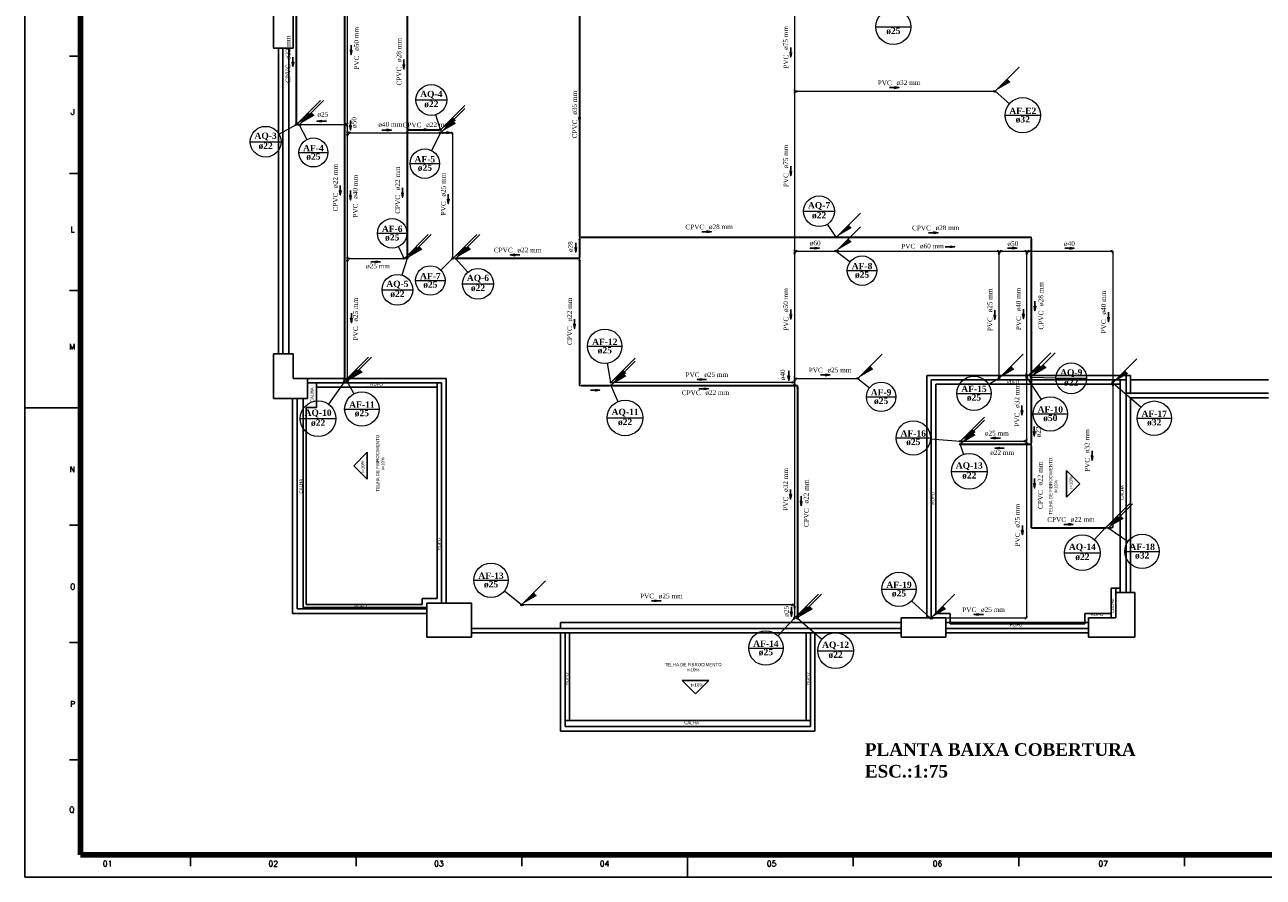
# Model space of a CAD drawing. Header units: millimetres. Extents: x 335 to 91596, y -1 to 84.
# Tile 1 of 5: x 335 to 391, y -1 to 38. Entities that reach past the tile are written whole.
import ezdxf

# ---------------------------------------------------------------- set-up
doc = ezdxf.new("R2010")
doc.units = ezdxf.units.MM
doc.header["$MEASUREMENT"] = 0
for name, color, linetype, lineweight in [('AF-Colunas', 7, 'Continuous', 20), ('AF-Conexões', 7, 'Continuous', 20), ('AF-Indicação coluna', 5, 'Continuous', 20), ('AF-Sentido tubo', 7, 'Continuous', 20), ('AF-Textos coluna', 7, 'Continuous', 20), ('AF-Textos tubo', 7, 'Continuous', 20), ('AF-Tubos', 5, 'Continuous', 20), ('AQ-Colunas', 7, 'Continuous', 20), ('AQ-Conexões', 7, 'Continuous', 20), ('AQ-Indicação coluna', 5, 'Continuous', 20), ('AQ-Sentido tubo', 7, 'Continuous', 20), ('AQ-Textos coluna', 7, 'Continuous', 20), ('AQ-Textos tubo', 7, 'Continuous', 20), ('AQ-Tubos', 1, 'Continuous', 30)]:
    doc.layers.add(name, color=color, linetype=linetype, lineweight=lineweight)
doc.layers.add('Margem', color=4, linetype='Continuous')
doc.styles.add('CenturyGothic', font='GOTHIC.TTF')
doc.styles.add('ROMANS', font='ROMANS')
doc.styles.add('TimesNewRoman', font='times.ttf')
doc.styles.add('TimesNewRomanN', font='timesbd.ttf')
doc.dimstyles.get("Standard").update_dxf_attribs({"dimtxt": 0.18, "dimasz": 0.18, "dimexe": 0.18, "dimexo": 0.0625, "dimgap": 0.09, "dimtad": 0, "dimtih": 1, "dimtoh": 1, "dimdec": 4, "dimzin": 0, "dimdsep": 46, "dimtxsty": 'Standard', "dimcen": 0.09, "dimadec": 0, "dimazin": 0, "dimtfac": 1, "dimtdec": 4, "dimtofl": 0, "dimtmove": 0, "dimatfit": 3, "dimfxl": 0, "dimtolj": 1, "dimtzin": 0, "dimarcsym": 0})

msp = doc.modelspace()

# ---------------------------------------------------------------- hatches: boundary and pattern name
at = {"layer": 'AF-Colunas', "linetype": 'Continuous'}
for points in [[(379.381, 35.254), (379.522, 35.113), (378.85, 34.724), (379.381, 35.254)], [(348.186, 33.758), (348.328, 33.616), (347.656, 33.227), (348.186, 33.758)], [(354.523, 33.399), (354.665, 33.258), (353.993, 32.869), (354.523, 33.399)], [(352.892, 27.76), (353.033, 27.619), (352.362, 27.23), (352.892, 27.76)], [(355.063, 27.76), (355.204, 27.619), (354.533, 27.23), (355.063, 27.76)], [(372.259, 28.096), (372.4, 27.954), (371.728, 27.565), (372.259, 28.096)], [(350.345, 22.256), (350.487, 22.114), (349.815, 21.725), (350.345, 22.256)], [(362.159, 22.208), (362.3, 22.066), (361.629, 21.677), (362.159, 22.208)], [(373.226, 22.388), (373.368, 22.246), (372.696, 21.857), (373.226, 22.388)], [(379.554, 22.388), (379.695, 22.246), (379.023, 21.857), (379.554, 22.388)], [(380.793, 22.453), (380.935, 22.312), (380.263, 21.923), (380.793, 22.453)], [(384.651, 22.188), (384.792, 22.047), (384.121, 21.658), (384.651, 22.188)], [(377.814, 19.569), (377.956, 19.428), (377.284, 19.039), (377.814, 19.569)], [(384.451, 15.691), (384.592, 15.55), (383.921, 15.161), (384.451, 15.691)], [(358.147, 12.239), (358.288, 12.098), (357.617, 11.709), (358.147, 12.239)], [(370.385, 11.641), (370.526, 11.5), (369.855, 11.111), (370.385, 11.641)], [(376.49, 11.641), (376.631, 11.5), (375.96, 11.111), (376.49, 11.641)]]:
    msp.add_hatch(color=256, dxfattribs=at).paths.add_polyline_path(points)
at = {"layer": 'AQ-Colunas', "linetype": 'Continuous'}
for points in [[(348.053, 33.758), (348.194, 33.616), (347.523, 33.227), (348.053, 33.758)], [(354.523, 33.533), (354.665, 33.391), (353.993, 33.002), (354.523, 33.533)], [(372.259, 28.714), (372.4, 28.573), (371.728, 28.184), (372.259, 28.714)], [(353.025, 27.76), (353.167, 27.619), (352.495, 27.23), (353.025, 27.76)], [(355.196, 27.76), (355.338, 27.619), (354.666, 27.23), (355.196, 27.76)], [(350.212, 22.256), (350.353, 22.114), (349.682, 21.725), (350.212, 22.256)], [(380.993, 22.453), (381.135, 22.312), (380.463, 21.923), (380.993, 22.453)], [(362.159, 22.074), (362.3, 21.933), (361.629, 21.544), (362.159, 22.074)], [(377.814, 19.436), (377.956, 19.294), (377.284, 18.905), (377.814, 19.436)], [(384.318, 15.691), (384.459, 15.55), (383.787, 15.161), (384.318, 15.691)], [(370.518, 11.641), (370.66, 11.5), (369.988, 11.111), (370.518, 11.641)]]:
    msp.add_hatch(color=256, dxfattribs=at).paths.add_polyline_path(points)

# ---------------------------------------------------------------- linework, layer by layer
at = {"color": 7}
for p, q in [((346.483, 36.638), (346.483, 38.638)), ((347.37, 38.638), (347.37, 36.638)), ((347.37, 36.638), (346.483, 36.638)), ((346.703, 36.638), (346.703, 22.938)), ((346.903, 22.938), (346.903, 36.638)), ((347.17, 22.938), (347.17, 36.638)), ((346.483, 22.938), (347.37, 22.938)), ((346.483, 20.938), (346.483, 22.938)), ((347.37, 22.938), (347.37, 21.838)), ((347.37, 21.838), (348.007, 21.838)), ((348.007, 21.838), (354.216, 21.838)), ((348.007, 21.838), (348.007, 20.938)), ((354.216, 21.838), (354.216, 11.771)), ((375.763, 11.105), (375.763, 21.971)), ((375.763, 21.971), (384.896, 21.971)), ((375.963, 21.771), (375.963, 11.105)), ((375.963, 21.771), (384.43, 21.771)), ((384.696, 21.771), (384.43, 21.771)), ((384.43, 21.571), (384.43, 21.771)), ((384.43, 12.238), (384.43, 21.771)), ((384.696, 21.971), (384.696, 12.238)), ((384.896, 21.171), (384.896, 21.971)), ((391.083, 21.771), (384.896, 21.771)), ((348.407, 21.638), (348.007, 21.638)), ((348.007, 21.638), (354.016, 21.638)), ((348.407, 21.638), (348.407, 21.438)), ((348.407, 21.438), (348.407, 20.538)), ((353.816, 21.438), (348.407, 21.438)), ((353.816, 21.638), (354.016, 21.638)), ((353.816, 21.638), (353.816, 11.971)), ((354.016, 21.638), (354.016, 11.771)), ((384.43, 21.571), (376.163, 21.571)), ((376.163, 11.305), (376.163, 21.571)), ((384.43, 12.438), (384.43, 21.571)), ((391.083, 21.171), (384.696, 21.171)), ((348.007, 20.938), (346.483, 20.938)), ((347.34, 20.938), (347.34, 11.305)), ((347.54, 11.505), (347.54, 20.938)), ((347.54, 11.505), (347.54, 20.938)), ((347.54, 20.938), (347.94, 20.938)), ((347.807, 11.571), (347.807, 20.938)), ((384.896, 20.971), (391.083, 20.971)), ((384.896, 12.238), (384.896, 20.971)), ((348.407, 20.538), (347.94, 20.538)), ((347.94, 20.538), (347.94, 11.705)), ((347.94, 20.531), (347.94, 11.705)), ((350.68, 18.525), (350.08, 17.925)), ((350.68, 17.325), (350.68, 18.525)), ((350.68, 17.325), (350.08, 17.925)), ((382.024, 17.712), (382.024, 16.512)), ((382.024, 17.712), (382.624, 17.112)), ((382.024, 16.512), (382.624, 17.112)), ((384.03, 11.105), (384.03, 12.438)), ((384.43, 12.438), (384.03, 12.438)), ((384.23, 11.105), (384.23, 12.438)), ((384.23, 12.238), (384.43, 12.238)), ((385.083, 12.238), (384.23, 12.238)), ((384.43, 12.438), (384.43, 12.238)), ((385.083, 10.238), (385.083, 12.238)), ((353.15, 11.705), (347.94, 11.705)), ((353.816, 11.971), (353.15, 11.971)), ((353.15, 11.971), (353.15, 11.705)), ((353.35, 11.771), (355.35, 11.771)), ((353.35, 10.238), (353.35, 11.771)), ((353.35, 11.505), (353.35, 11.705)), ((355.35, 11.771), (355.35, 10.238)), ((347.34, 11.305), (353.35, 11.305)), ((347.74, 11.505), (347.54, 11.505)), ((353.35, 11.505), (347.54, 11.505)), ((347.807, 11.571), (353.35, 11.571)), ((374.616, 11.105), (376.616, 11.105)), ((374.616, 10.238), (374.616, 11.105)), ((376.616, 11.105), (375.963, 11.105)), ((376.163, 11.305), (376.816, 11.305)), ((376.616, 10.638), (376.616, 11.105)), ((376.616, 11.105), (376.616, 10.238)), ((376.816, 11.305), (376.816, 10.838)), ((382.843, 10.838), (382.843, 11.305)), ((382.843, 11.305), (384.03, 11.305)), ((383.016, 10.638), (383.016, 11.105)), ((383.016, 11.105), (384.23, 11.105)), ((384.23, 11.105), (383.016, 11.105)), ((383.016, 11.105), (383.016, 10.238)), ((374.616, 10.638), (355.35, 10.638)), ((359.35, 10.638), (355.35, 10.638)), ((374.616, 10.905), (359.35, 10.905)), ((359.35, 10.905), (359.35, 10.638)), ((383.016, 10.905), (376.616, 10.905)), ((376.616, 10.638), (383.016, 10.638)), ((376.816, 10.838), (382.843, 10.838)), ((383.016, 10.238), (383.016, 10.638)), ((355.35, 10.238), (353.35, 10.238)), ((355.35, 10.438), (359.55, 10.438)), ((359.35, 10.438), (355.35, 10.438)), ((359.35, 10.438), (359.35, 6.038)), ((359.55, 10.438), (359.75, 10.438)), ((359.55, 6.505), (359.55, 10.438)), ((359.75, 10.438), (359.75, 6.505)), ((359.75, 10.438), (370.35, 10.438)), ((370.55, 10.438), (370.35, 10.438)), ((370.35, 10.438), (370.35, 6.505)), ((370.55, 10.438), (374.616, 10.438)), ((370.55, 6.505), (370.55, 10.438)), ((370.75, 6.038), (370.75, 10.438)), ((376.616, 10.238), (374.616, 10.238)), ((376.616, 10.438), (383.016, 10.438)), ((383.016, 10.238), (383.043, 10.238)), ((383.016, 10.238), (385.083, 10.238)), ((366, 8.303), (364.8, 8.303)), ((364.8, 8.303), (365.4, 7.703)), ((366, 8.303), (365.4, 7.703)), ((359.55, 6.505), (359.55, 6.238)), ((359.55, 6.238), (359.55, 6.505)), ((359.75, 6.505), (359.55, 6.505)), ((359.55, 6.238), (370.55, 6.238)), ((359.75, 6.505), (370.35, 6.505)), ((370.35, 6.505), (370.55, 6.505)), ((370.55, 6.238), (370.55, 6.505)), ((359.35, 6.038), (370.75, 6.038))]:
    msp.add_line(p, q, dxfattribs=at)
at = {"layer": 'AF-Colunas', "linetype": 'Continuous'}
for p, q in [((378.85, 34.724), (379.911, 35.784)), ((378.76, 34.733), (378.76, 34.667)), ((378.827, 34.7), (378.76, 34.7)), ((347.656, 33.227), (348.717, 34.288)), ((353.993, 32.869), (355.054, 33.93)), ((347.632, 33.204), (347.699, 33.204)), ((347.699, 33.237), (347.699, 33.17)), ((353.903, 32.879), (353.903, 32.812)), ((353.969, 32.845), (353.903, 32.845)), ((353.969, 32.845), (354.036, 32.845)), ((354.036, 32.879), (354.036, 32.812)), ((354.036, 32.879), (354.136, 32.845)), ((354.036, 32.812), (354.136, 32.845)), ((371.728, 27.565), (372.789, 28.626)), ((352.362, 27.23), (353.422, 28.291)), ((354.533, 27.23), (355.593, 28.291)), ((352.271, 27.24), (352.271, 27.173)), ((352.338, 27.206), (352.271, 27.206)), ((354.476, 27.273), (354.542, 27.273)), ((354.509, 27.206), (354.509, 27.273)), ((371.638, 27.575), (371.638, 27.508)), ((371.705, 27.542), (371.638, 27.542)), ((371.705, 27.542), (371.771, 27.542)), ((371.771, 27.575), (371.771, 27.508)), ((349.815, 21.725), (350.876, 22.786)), ((372.696, 21.857), (373.757, 22.918)), ((379.023, 21.857), (380.084, 22.918)), ((380.263, 21.923), (381.324, 22.984)), ((361.629, 21.677), (362.689, 22.738)), ((384.121, 21.658), (385.181, 22.719)), ((349.758, 21.768), (349.825, 21.768)), ((349.791, 21.702), (349.791, 21.768)), ((361.605, 21.654), (361.672, 21.654)), ((361.672, 21.687), (361.672, 21.62)), ((372.606, 21.867), (372.606, 21.8)), ((372.672, 21.834), (372.606, 21.834)), ((378.966, 21.9), (379.033, 21.9)), ((379, 21.834), (379, 21.9)), ((380.206, 21.966), (380.24, 22.066)), ((380.206, 21.966), (380.273, 21.966)), ((380.206, 21.833), (380.273, 21.833)), ((380.206, 21.833), (380.24, 21.733)), ((380.273, 21.966), (380.24, 22.066)), ((380.24, 21.899), (380.24, 21.966)), ((380.24, 21.899), (380.24, 21.833)), ((380.273, 21.833), (380.24, 21.733)), ((384.064, 21.701), (384.13, 21.701)), ((384.097, 21.634), (384.097, 21.701)), ((384.064, 21.568), (384.13, 21.568)), ((384.064, 21.568), (384.097, 21.468)), ((384.097, 21.634), (384.097, 21.568)), ((384.13, 21.568), (384.097, 21.468)), ((377.284, 19.039), (378.345, 20.099)), ((377.261, 19.015), (377.327, 19.015)), ((377.327, 19.049), (377.327, 18.982)), ((383.921, 15.161), (384.981, 16.221)), ((383.897, 15.137), (383.964, 15.137)), ((383.964, 15.17), (383.964, 15.104)), ((357.617, 11.709), (358.677, 12.769)), ((357.593, 11.685), (357.66, 11.685)), ((357.66, 11.718), (357.66, 11.652)), ((369.855, 11.111), (370.915, 12.172)), ((375.96, 11.111), (377.02, 12.172)), ((369.798, 11.154), (369.864, 11.154)), ((369.831, 11.087), (369.831, 11.154)), ((376.003, 11.121), (376.003, 11.054)), ((375.936, 11.087), (376.003, 11.087))]:
    msp.add_line(p, q, dxfattribs=at)
at = {"layer": 'AF-Colunas', "linetype": 'Continuous', "const_width": 0.0333}
for points in [[(378.843, 34.7, 1), (378.81, 34.7, 1)], [(347.649, 33.204, 1), (347.616, 33.204, 1)], [(353.986, 32.845, 1), (353.953, 32.845, 1)], [(352.355, 27.206, 1), (352.321, 27.206, 1)], [(354.526, 27.206, 1), (354.492, 27.206, 1)], [(371.721, 27.542, 1), (371.688, 27.542, 1)], [(349.808, 21.702, 1), (349.775, 21.702, 1)], [(361.622, 21.654, 1), (361.588, 21.654, 1)], [(372.689, 21.834, 1), (372.656, 21.834, 1)], [(379.016, 21.834, 1), (378.983, 21.834, 1)], [(380.256, 21.899, 1), (380.223, 21.899, 1)], [(384.114, 21.634, 1), (384.08, 21.634, 1)], [(377.277, 19.015, 1), (377.244, 19.015, 1)], [(383.914, 15.137, 1), (383.88, 15.137, 1)], [(357.61, 11.685, 1), (357.576, 11.685, 1)], [(369.848, 11.087, 1), (369.814, 11.087, 1)], [(375.953, 11.087, 1), (375.919, 11.087, 1)]]:
    msp.add_lwpolyline(points, format="xyb", close=True, dxfattribs=at)
at = {"layer": 'AF-Colunas', "linetype": 'Continuous'}
for centre in [(378.827, 34.7), (347.632, 33.204), (353.969, 32.845), (352.338, 27.206), (354.509, 27.206), (371.705, 27.542), (349.791, 21.702), (361.605, 21.654), (372.672, 21.834), (379, 21.834), (380.24, 21.899), (384.097, 21.634), (377.261, 19.015), (383.897, 15.137), (357.593, 11.685), (369.831, 11.087), (375.936, 11.087)]:
    msp.add_circle(centre, 0.0333, dxfattribs=at)
at = {"layer": 'AF-Conexões', "linetype": 'Continuous'}
for p, q in [((369.798, 34.767), (369.864, 34.767)), ((369.798, 34.633), (369.864, 34.633)), ((369.831, 34.7), (369.831, 34.767)), ((369.831, 34.7), (369.831, 34.633)), ((369.831, 34.7), (369.898, 34.7)), ((369.898, 34.733), (369.898, 34.667)), ((369.898, 34.733), (369.998, 34.7)), ((369.898, 34.667), (369.998, 34.7)), ((349.725, 33.237), (349.625, 33.204)), ((349.725, 33.17), (349.625, 33.204)), ((349.725, 33.237), (349.725, 33.17)), ((349.791, 33.204), (349.725, 33.204)), ((349.758, 33.27), (349.825, 33.27)), ((349.758, 33.137), (349.825, 33.137)), ((349.758, 32.912), (349.825, 32.912)), ((349.758, 32.779), (349.825, 32.779)), ((349.758, 32.779), (349.791, 32.679)), ((349.791, 33.204), (349.791, 33.27)), ((349.791, 33.204), (349.791, 33.137)), ((349.791, 32.845), (349.791, 32.912)), ((349.791, 32.845), (349.791, 32.779)), ((349.791, 32.845), (349.858, 32.845)), ((349.825, 32.779), (349.791, 32.679)), ((349.858, 32.879), (349.858, 32.812)), ((349.858, 32.879), (349.958, 32.845)), ((349.858, 32.812), (349.958, 32.845)), ((354.442, 32.879), (354.442, 32.812)), ((354.509, 32.845), (354.442, 32.845)), ((354.476, 32.779), (354.542, 32.779)), ((354.509, 32.845), (354.509, 32.779)), ((349.758, 27.273), (349.825, 27.273)), ((349.791, 27.206), (349.791, 27.273)), ((349.791, 27.206), (349.791, 27.14)), ((349.791, 27.206), (349.858, 27.206)), ((349.858, 27.24), (349.858, 27.173)), ((349.858, 27.24), (349.958, 27.206)), ((349.858, 27.173), (349.958, 27.206)), ((369.798, 27.608), (369.864, 27.608)), ((369.798, 27.475), (369.864, 27.475)), ((369.798, 27.475), (369.831, 27.375)), ((369.831, 27.542), (369.831, 27.608)), ((369.831, 27.542), (369.831, 27.475)), ((369.831, 27.542), (369.898, 27.542)), ((369.864, 27.475), (369.831, 27.375)), ((369.898, 27.575), (369.898, 27.508)), ((369.898, 27.575), (369.998, 27.542)), ((369.898, 27.508), (369.998, 27.542)), ((378.933, 27.575), (378.933, 27.508)), ((379, 27.542), (378.933, 27.542)), ((378.966, 27.475), (379.033, 27.475)), ((378.966, 27.475), (379, 27.375)), ((379, 27.542), (379.066, 27.542)), ((379, 27.542), (379, 27.475)), ((379.033, 27.475), (379, 27.375)), ((379.066, 27.575), (379.066, 27.508)), ((379.066, 27.575), (379.166, 27.542)), ((379.066, 27.508), (379.166, 27.542)), ((380.173, 27.575), (380.173, 27.508)), ((380.24, 27.542), (380.173, 27.542)), ((380.206, 27.475), (380.273, 27.475)), ((380.206, 27.475), (380.24, 27.375)), ((380.24, 27.542), (380.306, 27.542)), ((380.24, 27.542), (380.24, 27.475)), ((380.273, 27.475), (380.24, 27.375)), ((380.306, 27.575), (380.306, 27.508)), ((380.306, 27.575), (380.406, 27.542)), ((380.306, 27.508), (380.406, 27.542)), ((384.03, 27.575), (384.03, 27.508)), ((384.097, 27.542), (384.03, 27.542)), ((384.064, 27.475), (384.13, 27.475)), ((384.097, 27.542), (384.097, 27.475)), ((349.758, 27.14), (349.825, 27.14)), ((349.758, 27.14), (349.791, 27.04)), ((349.825, 27.14), (349.791, 27.04)), ((369.764, 21.687), (369.664, 21.654)), ((369.764, 21.62), (369.664, 21.654)), ((369.764, 21.687), (369.764, 21.62)), ((369.831, 21.654), (369.764, 21.654)), ((369.798, 21.9), (369.864, 21.9)), ((369.798, 21.767), (369.864, 21.767)), ((369.798, 21.767), (369.831, 21.667)), ((369.798, 21.72), (369.864, 21.72)), ((369.831, 21.834), (369.831, 21.9)), ((369.831, 21.834), (369.831, 21.767)), ((369.831, 21.834), (369.898, 21.834)), ((369.864, 21.767), (369.831, 21.667)), ((369.831, 21.654), (369.831, 21.72)), ((369.831, 21.654), (369.831, 21.587)), ((369.898, 21.867), (369.898, 21.8)), ((369.898, 21.867), (369.998, 21.834)), ((369.898, 21.8), (369.998, 21.834)), ((369.798, 21.587), (369.864, 21.587)), ((369.798, 21.587), (369.831, 21.487)), ((369.864, 21.587), (369.831, 21.487)), ((380.173, 19.049), (380.073, 19.015)), ((380.173, 18.982), (380.073, 19.015)), ((380.173, 19.049), (380.173, 18.982)), ((380.24, 19.015), (380.173, 19.015)), ((380.206, 19.082), (380.273, 19.082)), ((380.206, 18.949), (380.273, 18.949)), ((380.206, 18.949), (380.24, 18.849)), ((380.24, 19.015), (380.24, 19.082)), ((380.24, 19.015), (380.24, 18.949)), ((380.273, 18.949), (380.24, 18.849)), ((384.03, 15.17), (384.03, 15.104)), ((384.097, 15.137), (384.03, 15.137)), ((384.064, 15.204), (384.13, 15.204)), ((384.097, 15.137), (384.097, 15.204)), ((369.764, 11.718), (369.664, 11.685)), ((369.764, 11.652), (369.664, 11.685)), ((369.764, 11.718), (369.764, 11.652)), ((369.831, 11.685), (369.764, 11.685)), ((369.798, 11.752), (369.864, 11.752)), ((369.831, 11.685), (369.831, 11.752)), ((369.831, 11.685), (369.831, 11.618)), ((369.798, 11.618), (369.864, 11.618)), ((369.798, 11.618), (369.831, 11.518)), ((369.864, 11.618), (369.831, 11.518)), ((380.173, 11.121), (380.173, 11.054)), ((380.206, 11.154), (380.273, 11.154)), ((380.24, 11.087), (380.24, 11.154)), ((380.24, 11.087), (380.173, 11.087))]:
    msp.add_line(p, q, dxfattribs=at)
at = {"layer": 'AF-Indicação coluna'}
for p, q in [((373.475, 37.588), (375.055, 37.588)), ((378.827, 34.7), (379.468, 34.144)), ((379.275, 33.626), (380.855, 33.626)), ((347.632, 33.204), (347.974, 32.538)), ((353.969, 32.845), (353.565, 32.047)), ((347.621, 31.959), (348.921, 31.959)), ((352.607, 31.458), (353.927, 31.458)), ((351.143, 28.337), (352.463, 28.337)), ((352.338, 27.206), (352.085, 27.74)), ((354.509, 27.206), (353.982, 26.686)), ((371.705, 27.542), (372.336, 27.065)), ((372.202, 26.666), (373.522, 26.666)), ((352.852, 26.223), (354.172, 26.223)), ((360.561, 23.278), (362.101, 23.278)), ((361.605, 21.654), (361.459, 22.519)), ((349.791, 21.702), (350.084, 21.146)), ((372.672, 21.834), (373.198, 21.419)), ((379, 21.834), (378.539, 21.559)), ((380.24, 21.899), (380.884, 20.893)), ((377.107, 21.165), (378.647, 21.165)), ((384.097, 21.634), (385.37, 20.553)), ((373.056, 21.01), (374.376, 21.01)), ((349.672, 20.464), (351.212, 20.464)), ((380.529, 20.245), (382.069, 20.245)), ((385.186, 20.054), (386.726, 20.054)), ((374.387, 19.17), (375.927, 19.17)), ((377.261, 19.015), (375.925, 19.114)), ((383.897, 15.137), (384.783, 14.526)), ((384.646, 14.088), (386.186, 14.088)), ((355.462, 12.795), (357.002, 12.795)), ((357.593, 11.685), (356.829, 12.308)), ((373.746, 12.387), (375.286, 12.387)), ((375.936, 11.087), (375.084, 11.867)), ((369.831, 11.087), (369.084, 10.309)), ((367.781, 9.753), (369.321, 9.753))]:
    msp.add_line(p, q, dxfattribs=at)
for centre, radius in [((374.265, 37.588), 0.79), ((380.065, 33.626), 0.79), ((348.271, 31.959), 0.65), ((353.267, 31.458), 0.66), ((351.803, 28.337), 0.66), ((372.862, 26.666), 0.66), ((353.512, 26.223), 0.66), ((361.331, 23.278), 0.77), ((373.716, 21.01), 0.66), ((377.877, 21.165), 0.77), ((350.442, 20.464), 0.77), ((381.299, 20.245), 0.77), ((385.956, 20.054), 0.77), ((375.157, 19.17), 0.77), ((385.416, 14.088), 0.77), ((356.232, 12.795), 0.77), ((374.516, 12.387), 0.77), ((368.551, 9.753), 0.77)]:
    msp.add_circle(centre, radius, dxfattribs=at)
at = {"layer": 'AF-Tubos'}
for p, q in [((349.791, 39.803), (349.791, 33.27)), ((369.831, 38.102), (369.831, 34.767)), ((369.831, 34.633), (369.831, 27.608)), ((369.898, 34.7), (378.76, 34.7)), ((349.725, 33.204), (347.699, 33.204)), ((349.791, 33.137), (349.791, 32.912)), ((349.791, 32.779), (349.791, 27.273)), ((349.858, 32.845), (353.903, 32.845)), ((354.036, 32.845), (354.442, 32.845)), ((354.509, 32.779), (354.509, 27.273)), ((349.858, 27.206), (352.271, 27.206)), ((369.831, 27.475), (369.831, 21.9)), ((369.898, 27.542), (371.638, 27.542)), ((371.771, 27.542), (378.933, 27.542)), ((379, 27.475), (379, 21.9)), ((379.066, 27.542), (380.173, 27.542)), ((380.24, 27.475), (380.24, 21.966)), ((380.306, 27.542), (384.03, 27.542)), ((384.097, 27.475), (384.097, 21.701)), ((349.791, 27.14), (349.791, 21.768)), ((369.764, 21.654), (361.672, 21.654)), ((369.831, 21.767), (369.831, 21.72)), ((369.898, 21.834), (372.606, 21.834)), ((380.24, 21.833), (380.24, 19.082)), ((369.831, 21.587), (369.831, 11.752)), ((384.097, 21.568), (384.097, 15.204)), ((380.173, 19.015), (377.327, 19.015)), ((380.24, 18.949), (380.24, 11.154)), ((384.03, 15.137), (383.964, 15.137)), ((369.764, 11.685), (357.66, 11.685)), ((369.831, 11.618), (369.831, 11.154)), ((380.173, 11.087), (376.003, 11.087))]:
    msp.add_line(p, q, dxfattribs=at)
at = {"layer": 'AQ-Colunas', "linetype": 'Continuous'}
for p, q in [((347.523, 33.227), (348.583, 34.288)), ((353.993, 33.002), (355.054, 34.063)), ((347.466, 33.27), (347.532, 33.27)), ((347.499, 33.204), (347.499, 33.27)), ((353.903, 33.012), (353.903, 32.945)), ((353.969, 32.979), (353.903, 32.979)), ((371.728, 28.184), (372.789, 29.245)), ((352.495, 27.23), (353.556, 28.291)), ((354.666, 27.23), (355.727, 28.291)), ((371.638, 28.194), (371.638, 28.127)), ((371.705, 28.16), (371.638, 28.16)), ((371.705, 28.16), (371.771, 28.16)), ((371.771, 28.194), (371.771, 28.127)), ((352.438, 27.273), (352.505, 27.273)), ((352.471, 27.206), (352.471, 27.273)), ((354.642, 27.206), (354.709, 27.206)), ((354.709, 27.24), (354.709, 27.173)), ((349.682, 21.725), (350.742, 22.786)), ((380.463, 21.923), (381.524, 22.984)), ((361.629, 21.544), (362.689, 22.605)), ((349.625, 21.768), (349.691, 21.768)), ((349.658, 21.702), (349.658, 21.768)), ((380.406, 21.966), (380.473, 21.966)), ((380.406, 21.833), (380.473, 21.833)), ((380.406, 21.833), (380.44, 21.733)), ((380.44, 21.899), (380.44, 21.966)), ((380.44, 21.899), (380.44, 21.833)), ((380.473, 21.833), (380.44, 21.733)), ((361.538, 21.554), (361.538, 21.487)), ((361.605, 21.52), (361.538, 21.52)), ((361.605, 21.52), (361.672, 21.52)), ((361.672, 21.554), (361.672, 21.487)), ((377.284, 18.905), (378.345, 19.966)), ((377.261, 18.882), (377.327, 18.882)), ((377.327, 18.915), (377.327, 18.849)), ((383.787, 15.161), (384.848, 16.221)), ((383.697, 15.17), (383.697, 15.104)), ((383.764, 15.137), (383.697, 15.137)), ((369.988, 11.111), (371.049, 12.172)), ((369.931, 11.154), (369.998, 11.154)), ((369.964, 11.087), (369.964, 11.154))]:
    msp.add_line(p, q, dxfattribs=at)
at = {"layer": 'AQ-Colunas', "linetype": 'Continuous', "const_width": 0.0333}
for points in [[(347.516, 33.204, 1), (347.482, 33.204, 1)], [(353.986, 32.979, 1), (353.953, 32.979, 1)], [(371.721, 28.16, 1), (371.688, 28.16, 1)], [(352.488, 27.206, 1), (352.455, 27.206, 1)], [(354.659, 27.206, 1), (354.626, 27.206, 1)], [(349.675, 21.702, 1), (349.641, 21.702, 1)], [(380.456, 21.899, 1), (380.423, 21.899, 1)], [(361.622, 21.52, 1), (361.588, 21.52, 1)], [(377.277, 18.882, 1), (377.244, 18.882, 1)], [(383.78, 15.137, 1), (383.747, 15.137, 1)], [(369.981, 11.087, 1), (369.948, 11.087, 1)]]:
    msp.add_lwpolyline(points, format="xyb", close=True, dxfattribs=at)
at = {"layer": 'AQ-Colunas', "linetype": 'Continuous'}
for centre in [(347.499, 33.204), (353.969, 32.979), (371.705, 28.16), (352.471, 27.206), (354.642, 27.206), (349.658, 21.702), (380.44, 21.899), (361.605, 21.52), (377.261, 18.882), (383.764, 15.137), (369.964, 11.087)]:
    msp.add_circle(centre, 0.0333, dxfattribs=at)
at = {"layer": 'AQ-Conexões', "linetype": 'Continuous'}
for p, q in [((352.438, 33.045), (352.505, 33.045)), ((352.438, 32.912), (352.505, 32.912)), ((352.438, 32.912), (352.471, 32.812)), ((352.471, 32.979), (352.471, 33.045)), ((352.471, 32.979), (352.538, 32.979)), ((352.471, 32.979), (352.471, 32.912)), ((352.505, 32.912), (352.471, 32.812)), ((352.538, 33.012), (352.538, 32.945)), ((352.538, 33.012), (352.638, 32.979)), ((352.538, 32.945), (352.638, 32.979)), ((360.168, 28.227), (360.235, 28.227)), ((360.168, 28.094), (360.235, 28.094)), ((360.168, 28.094), (360.202, 27.994)), ((360.202, 28.16), (360.202, 28.227)), ((360.202, 28.16), (360.268, 28.16)), ((360.202, 28.16), (360.202, 28.094)), ((360.235, 28.094), (360.202, 27.994)), ((360.268, 28.194), (360.268, 28.127)), ((360.268, 28.194), (360.368, 28.16)), ((360.268, 28.127), (360.368, 28.16)), ((380.373, 28.194), (380.373, 28.127)), ((380.44, 28.16), (380.373, 28.16)), ((380.406, 28.094), (380.473, 28.094)), ((380.44, 28.16), (380.44, 28.094)), ((360.135, 27.24), (360.035, 27.206)), ((360.135, 27.173), (360.035, 27.206)), ((360.135, 27.24), (360.135, 27.173)), ((360.202, 27.206), (360.135, 27.206)), ((360.168, 27.273), (360.235, 27.273)), ((360.202, 27.206), (360.202, 27.273)), ((360.202, 27.206), (360.202, 27.14)), ((360.168, 27.14), (360.235, 27.14)), ((360.168, 27.14), (360.202, 27.04)), ((360.235, 27.14), (360.202, 27.04)), ((360.168, 21.587), (360.235, 21.587)), ((360.202, 21.52), (360.202, 21.587)), ((360.202, 21.52), (360.268, 21.52)), ((360.268, 21.554), (360.268, 21.487)), ((369.898, 21.554), (369.898, 21.487)), ((369.964, 21.52), (369.898, 21.52)), ((369.931, 21.454), (369.998, 21.454)), ((369.964, 21.52), (369.964, 21.454)), ((380.373, 18.915), (380.373, 18.849)), ((380.44, 18.882), (380.373, 18.882)), ((380.406, 18.949), (380.473, 18.949)), ((380.44, 18.882), (380.44, 18.949)), ((380.44, 18.882), (380.44, 18.815)), ((380.406, 18.815), (380.473, 18.815)), ((380.406, 15.204), (380.473, 15.204)), ((380.44, 15.137), (380.44, 15.204)), ((380.44, 15.137), (380.506, 15.137)), ((380.506, 15.17), (380.506, 15.104))]:
    msp.add_line(p, q, dxfattribs=at)
at = {"layer": 'AQ-Indicação coluna'}
for p, q in [((352.865, 34.311), (354.245, 34.311)), ((353.969, 32.979), (353.76, 33.652)), ((347.499, 33.204), (346.731, 32.776)), ((345.439, 32.44), (346.819, 32.44)), ((370.245, 29.326), (371.625, 29.326)), ((371.705, 28.16), (371.315, 28.75)), ((352.471, 27.206), (352.241, 26.464)), ((354.642, 27.206), (355.189, 26.59)), ((351.347, 25.805), (352.727, 25.805)), ((354.957, 26.074), (356.337, 26.074)), ((349.658, 21.702), (348.942, 20.687)), ((380.44, 21.899), (381.547, 21.863)), ((381.547, 21.84), (382.927, 21.84)), ((361.605, 21.52), (361.92, 20.801)), ((347.681, 20.033), (349.281, 20.033)), ((361.44, 20.068), (363.04, 20.068)), ((377.261, 18.882), (377.412, 18.429)), ((376.867, 17.671), (378.467, 17.671)), ((383.764, 15.137), (383.279, 14.612)), ((381.936, 14.024), (383.536, 14.024)), ((369.964, 11.087), (371.065, 10.154)), ((370.875, 9.636), (372.475, 9.636))]:
    msp.add_line(p, q, dxfattribs=at)
for centre, radius in [((353.555, 34.311), 0.69), ((346.129, 32.44), 0.69), ((370.935, 29.326), 0.69), ((355.647, 26.074), 0.69), ((352.037, 25.805), 0.69), ((382.237, 21.84), 0.69), ((348.481, 20.033), 0.8), ((362.24, 20.068), 0.8), ((377.667, 17.671), 0.8), ((382.736, 14.024), 0.8), ((371.675, 9.636), 0.8)]:
    msp.add_circle(centre, radius, dxfattribs=at)
at = {"layer": 'AQ-Tubos'}
for p, q in [((347.499, 38.861), (347.499, 33.27)), ((349.658, 38.861), (349.658, 21.768)), ((352.471, 38.861), (352.471, 33.045)), ((360.202, 38.861), (360.202, 28.227)), ((352.471, 32.912), (352.471, 27.273)), ((352.538, 32.979), (353.903, 32.979)), ((360.202, 28.094), (360.202, 27.273)), ((360.268, 28.16), (371.638, 28.16)), ((371.771, 28.16), (380.373, 28.16)), ((380.44, 28.094), (380.44, 21.966)), ((360.135, 27.206), (354.709, 27.206)), ((360.202, 27.14), (360.202, 21.587)), ((380.44, 21.833), (380.44, 18.949)), ((360.268, 21.52), (361.538, 21.52)), ((361.672, 21.52), (369.898, 21.52)), ((369.964, 21.454), (369.964, 11.154)), ((380.373, 18.882), (377.327, 18.882)), ((380.44, 18.815), (380.44, 15.204)), ((380.506, 15.137), (383.697, 15.137))]:
    msp.add_line(p, q, dxfattribs=at)
at = {"layer": 'Margem', "color": 1}
for p, q in [((335.334, 83.587), (335.334, -0.513)), ((337.834, 36.281), (337.334, 36.281)), ((337.834, 31.024), (337.334, 31.024)), ((337.834, 25.768), (337.334, 25.768)), ((337.834, 20.512), (335.334, 20.512)), ((337.834, 15.256), (337.334, 15.256)), ((337.834, 9.999), (337.334, 9.999)), ((337.834, 4.743), (337.334, 4.743)), ((342.759, -0.013), (342.759, 0.487)), ((350.184, -0.013), (350.184, 0.487)), ((357.609, -0.013), (357.609, 0.487)), ((365.034, -0.513), (365.034, 0.487)), ((372.459, -0.013), (372.459, 0.487)), ((379.884, -0.013), (379.884, 0.487)), ((387.309, -0.013), (387.309, 0.487)), ((335.334, -0.513), (454.134, -0.513))]:
    msp.add_line(p, q, dxfattribs=at)
at = {"layer": 'Margem', "lineweight": 100}
for p, q in [((337.834, 0.487), (337.834, 82.587)), ((453.134, 0.487), (337.834, 0.487))]:
    msp.add_line(p, q, dxfattribs=at)

# ---------------------------------------------------------------- texts
at = {"color": 7, "line_spacing_factor": 0.798, "style": 'CenturyGothic'}
for s, insert, char_height, width, attachment_point in [('RUFO', (350.822, 21.499), 0.1437, 1.0302, 7), ('RUFO', (379.339, 21.604), 0.1437, 1.0302, 7), ('RUFO', (350.1, 11.567), 0.1437, 1.0302, 7), ('RUFO', (383.115, 11.186), 0.1437, 1.0302, 7), ('RUFO', (379.483, 10.719), 0.1437, 1.0302, 7), ('TELHA DE FIBROCIMENTO', (365.291, 8.94), 0.14371, 4.73314, 8), ('i=10%', (365.291, 8.706), 0.1437, 1.06293, 8), ('i=10%', (365.187, 8.028), 0.1437, 1.06293, 7), ('CALHA', (364.892, 6.339), 0.1437, 1.35948, 7)]:
    msp.add_mtext(s, dxfattribs=dict(at, insert=insert, char_height=char_height, width=width, attachment_point=attachment_point))
at = {"color": 7, "rotation": 90.0002, "line_spacing_factor": 0.798, "style": 'CenturyGothic'}
for s, insert, char_height, width, attachment_point in [('CALHA', (348.281, 20.769), 0.1437, 1.35948, 7), ('TELHA DE FIBROCIMENTO', (351.221, 18.034), 0.14371, 4.73314, 8), ('i=10%', (350.551, 17.609), 0.1437, 1.06293, 7), ('i=10%', (351.457, 18.034), 0.1437, 1.06293, 8), ('TELHA DE FIBROCIMENTO', (381.388, 17.003), 0.14371, 4.73314, 8), ('CALHA', (347.785, 16.677), 0.1437, 1.35948, 7), ('i=10%', (381.624, 17.003), 0.1437, 1.06293, 8), ('i=10%', (382.302, 16.899), 0.1437, 1.06293, 7), ('RUFO', (376.107, 16.185), 0.1437, 1.0302, 7), ('CALHA', (384.594, 16.393), 0.1437, 1.35948, 7), ('RUFO', (353.961, 14.133), 0.1437, 1.0302, 7), ('CALHA', (384.162, 11.315), 0.1437, 1.35948, 7), ('RUFO', (359.702, 8.093), 0.1437, 1.0302, 7), ('RUFO', (370.502, 8.093), 0.1437, 1.0302, 7)]:
    msp.add_mtext(s, dxfattribs=dict(at, insert=insert, char_height=char_height, width=width, attachment_point=attachment_point))
at = {"layer": 'AF-Textos coluna', "char_height": 0.2824, "attachment_point": 8, "line_spacing_factor": 0.798, "style": 'TimesNewRomanN'}
for s, insert, width in [('ø25', (374.265, 37.248), 1.2007), ('AF-E2', (380.066, 33.682), 2.23755), ('ø32', (380.066, 33.287), 1.19002), ('AF-4', (348.271, 32.016), 1.70994), ('ø25', (348.271, 31.62), 1.19002), ('AF-5', (353.267, 31.514), 1.70994), ('ø25', (353.267, 31.119), 1.19002), ('AF-6', (351.803, 28.393), 1.70994), ('ø25', (351.803, 27.998), 1.19002), ('AF-7', (353.512, 26.279), 1.70994), ('AF-8', (372.862, 26.723), 1.70994), ('ø25', (372.862, 26.327), 1.19002), ('ø25', (353.512, 25.884), 1.19002), ('AF-12', (361.331, 23.334), 2.10661), ('ø25', (361.331, 22.939), 1.19002), ('AF-9', (373.716, 21.066), 1.70994), ('AF-15', (377.877, 21.221), 2.10661), ('ø25', (377.877, 20.825), 1.19002), ('AF-11', (350.442, 20.52), 2.10661), ('ø25', (373.716, 20.671), 1.19002), ('AF-10', (381.299, 20.301), 2.10661), ('ø25', (350.442, 20.125), 1.19002), ('ø50', (381.299, 19.906), 1.19002), ('AF-17', (385.957, 20.11), 2.10661), ('ø32', (385.957, 19.715), 1.19002), ('AF-16', (375.157, 19.226), 2.10661), ('ø25', (375.157, 18.831), 1.19002), ('AF-18', (385.417, 14.144), 2.10661), ('ø32', (385.417, 13.749), 1.19002), ('AF-13', (356.232, 12.851), 2.10661), ('ø25', (356.232, 12.455), 1.19002), ('AF-19', (374.517, 12.443), 2.10661), ('ø25', (374.517, 12.048), 1.19002), ('AF-14', (368.551, 9.809), 2.10661), ('ø25', (368.551, 9.414), 1.19002)]:
    msp.add_mtext(s, dxfattribs=dict(at, insert=insert, width=width))
at = {"layer": 'AF-Textos tubo', "char_height": 0.2118, "rotation": 90.0002, "line_spacing_factor": 0.798, "style": 'TimesNewRoman'}
for s, insert, width, attachment_point in [('ø50 mm', (350.319, 36.515), 1.97294, 7), ('ø75 mm', (369.56, 36.557), 1.97294, 7), ('PVC', (350.319, 36.303), 1.11755, 9), ('PVC', (369.56, 36.345), 1.11755, 9), ('ø50', (350.215, 33.061), 0.86547, 7), ('ø75 mm', (369.56, 31.244), 1.9046, 7), ('ø40 mm', (350.265, 29.884), 1.9046, 7), ('ø25 mm', (354.21, 29.984), 1.9046, 7), ('PVC', (369.56, 31.032), 1.11755, 9), ('PVC', (350.265, 29.672), 1.11755, 9), ('PVC', (354.21, 29.772), 1.11755, 9), ('ø50 mm', (369.56, 24.811), 1.9046, 7), ('ø25 mm', (378.708, 24.794), 1.9046, 7), ('ø40 mm', (379.988, 24.837), 1.9046, 7), ('ø40 mm', (383.805, 24.694), 1.9046, 7), ('ø25 mm', (350.276, 24.38), 1.9046, 7), ('PVC', (369.56, 24.599), 1.11755, 9), ('PVC', (378.708, 24.582), 1.11755, 9), ('PVC', (379.988, 24.626), 1.11755, 9), ('PVC', (383.805, 24.482), 1.11755, 9), ('PVC', (350.276, 24.168), 1.11755, 9), ('ø40', (369.42, 21.752), 0.86547, 7), ('ø32 mm', (379.922, 20.517), 1.9046, 7), ('PVC', (379.922, 20.305), 1.11755, 9), ('ø32 mm', (383.067, 18.487), 1.9046, 7), ('ø32 mm', (369.554, 16.753), 1.9046, 7), ('PVC', (383.067, 18.275), 1.11755, 9), ('PVC', (369.554, 16.541), 1.11755, 9), ('ø25 mm', (379.942, 15.146), 1.9046, 7), ('PVC', (379.942, 14.934), 1.11755, 9), ('ø25', (369.586, 11.156), 0.86547, 7)]:
    msp.add_mtext(s, dxfattribs=dict(at, insert=insert, width=width, attachment_point=attachment_point))
at = {"layer": 'AF-Textos tubo', "char_height": 0.2118, "line_spacing_factor": 0.798, "style": 'TimesNewRoman'}
for s, insert, width, attachment_point in [('PVC', (374.194, 34.97), 1.11755, 9), ('ø32 mm', (374.406, 34.97), 1.9046, 7), ('ø25', (348.454, 33.551), 0.86547, 7), ('ø40 mm', (351.182, 33.105), 1.9046, 7), ('ø60', (370.52, 27.785), 0.86547, 7), ('PVC', (375.247, 27.648), 1.11755, 9), ('ø60 mm', (375.458, 27.648), 1.9046, 7), ('ø50', (379.377, 27.761), 0.86547, 7), ('ø40', (381.914, 27.761), 0.86547, 7), ('ø25 mm', (350.631, 26.749), 1.9046, 7), ('PVC', (371.102, 22.096), 1.11755, 9), ('ø25 mm', (371.314, 22.096), 1.9046, 7), ('PVC', (365.579, 21.89), 1.11755, 9), ('ø25 mm', (365.791, 21.89), 1.9046, 7), ('ø25 mm', (378.367, 19.264), 1.9046, 7), ('PVC', (363.54, 11.972), 1.11755, 9), ('ø25 mm', (363.752, 11.972), 1.9046, 7), ('PVC', (377.982, 11.361), 1.11755, 9), ('ø25 mm', (378.194, 11.361), 1.9046, 7)]:
    msp.add_mtext(s, dxfattribs=dict(at, insert=insert, width=width, attachment_point=attachment_point))
at = {"layer": 'AF-Textos tubo', "color": 5, "insert": (372.99, 4.917), "char_height": 0.5648, "width": 22.46025, "attachment_point": 7, "line_spacing_factor": 0.798, "style": 'TimesNewRomanN'}
msp.add_mtext('PLANTA BAIXA COBERTURA', dxfattribs=at)
at = {"layer": 'AF-Textos tubo', "color": 3, "insert": (372.99, 3.942), "char_height": 0.5648, "width": 6.89366, "attachment_point": 7, "line_spacing_factor": 0.798, "style": 'TimesNewRomanN'}
msp.add_mtext('ESC.:1:75', dxfattribs=at)
at = {"layer": 'AQ-Textos coluna', "char_height": 0.2824, "attachment_point": 8, "line_spacing_factor": 0.798, "style": 'TimesNewRomanN'}
for s, insert, width in [('AQ-4', (353.555, 34.367), 1.84088), ('ø22', (353.555, 33.972), 1.19002), ('AQ-3', (346.129, 32.496), 1.84088), ('ø22', (346.129, 32.1), 1.19002), ('AQ-7', (370.935, 29.382), 1.84088), ('ø22', (370.935, 28.987), 1.19002), ('AQ-5', (352.037, 25.861), 1.84088), ('AQ-6', (355.647, 26.13), 1.84088), ('ø22', (355.647, 25.735), 1.19002), ('ø22', (352.037, 25.465), 1.19002), ('AQ-9', (382.237, 21.896), 1.84088), ('ø22', (382.237, 21.5), 1.19002), ('AQ-10', (348.481, 20.089), 2.23755), ('ø22', (348.481, 19.694), 1.19002), ('AQ-11', (362.24, 20.124), 2.23755), ('ø22', (362.24, 19.728), 1.19002), ('AQ-13', (377.667, 17.727), 2.23755), ('ø22', (377.667, 17.332), 1.19002), ('AQ-14', (382.737, 14.08), 2.23755), ('ø22', (382.737, 13.685), 1.19002), ('AQ-12', (371.675, 9.692), 2.23755), ('ø22', (371.675, 9.297), 1.19002)]:
    msp.add_mtext(s, dxfattribs=dict(at, insert=insert, width=width))
at = {"layer": 'AQ-Textos tubo', "char_height": 0.2118, "rotation": 90.0002, "line_spacing_factor": 0.798, "style": 'TimesNewRoman'}
for s, insert, width, attachment_point in [('ø22 mm', (347.249, 36.129), 1.97294, 7), ('ø28 mm', (352.222, 36.017), 1.97294, 7), ('CPVC', (347.249, 35.918), 1.50127, 9), ('CPVC', (352.222, 35.805), 1.50127, 9), ('ø35 mm', (360.096, 33.65), 1.9046, 7), ('CPVC', (360.096, 33.438), 1.50127, 9), ('ø22 mm', (349.371, 30.374), 1.9046, 7), ('ø22 mm', (352.161, 30.266), 1.9046, 7), ('CPVC', (349.371, 30.163), 1.50127, 9), ('CPVC', (352.161, 30.055), 1.50127, 9), ('ø28', (359.908, 27.497), 0.86547, 7), ('ø28 mm', (380.995, 25.082), 1.9046, 7), ('ø22 mm', (359.87, 24.387), 1.9046, 7), ('CPVC', (380.995, 24.87), 1.50127, 9), ('CPVC', (359.87, 24.175), 1.50127, 9), ('ø22', (380.882, 19.197), 0.86547, 7), ('ø22 mm', (380.964, 17.038), 1.9046, 7), ('ø22 mm', (370.476, 16.23), 1.9046, 7), ('CPVC', (380.964, 16.826), 1.50127, 9), ('CPVC', (370.476, 16.018), 1.50127, 9)]:
    msp.add_mtext(s, dxfattribs=dict(at, insert=insert, width=width, attachment_point=attachment_point))
at = {"layer": 'AQ-Textos tubo', "char_height": 0.2118, "line_spacing_factor": 0.798, "style": 'TimesNewRoman'}
for s, insert, width, attachment_point in [('CPVC', (353.115, 33.085), 1.50127, 9), ('ø22 mm', (353.327, 33.085), 1.9046, 7), ('CPVC', (365.788, 28.514), 1.50127, 9), ('ø28 mm', (365.999, 28.514), 1.9046, 7), ('CPVC', (375.947, 28.468), 1.50127, 9), ('ø28 mm', (376.159, 28.468), 1.9046, 7), ('CPVC', (357.204, 27.473), 1.50127, 9), ('ø22 mm', (357.416, 27.473), 1.9046, 7), ('CPVC', (365.627, 21.081), 1.50127, 9), ('ø22 mm', (365.839, 21.081), 1.9046, 7), ('ø22 mm', (378.608, 18.395), 1.9046, 7), ('CPVC', (382.006, 15.403), 1.50127, 9), ('ø22 mm', (382.218, 15.403), 1.9046, 7)]:
    msp.add_mtext(s, dxfattribs=dict(at, insert=insert, width=width, attachment_point=attachment_point))
at = {"layer": 'Margem', "color": 1, "char_height": 0.25, "attachment_point": 8, "line_spacing_factor": 0.798, "style": 'ROMANS'}
for s, insert, width in [('J', (337.484, 33.65), 0.66818), ('L', (337.484, 28.392), 0.73953), ('M', (337.461, 23.138), 1.1093), ('N', (337.461, 17.634), 0.9601), ('O', (337.484, 12.382), 1.03146), ('P', (337.484, 7.124), 0.88874), ('Q', (337.443, 2.363), 1.03146), ('01', (339.047, -0.028), 1.47907), ('02', (346.472, -0.028), 1.47907), ('03', (353.897, -0.028), 1.47907), ('04', (361.322, -0.028), 1.47907), ('05', (368.808, -0.028), 1.47907), ('06', (376.243, -0.028), 1.47907), ('07', (383.67, -0.028), 1.47907)]:
    msp.add_mtext(s, dxfattribs=dict(at, insert=insert, width=width))

# ---------------------------------------------------------------- leaders
at = {"layer": 'AF-Sentido tubo'}
for points in [[(349.96, 36.345), (349.96, 36.768)], [(369.666, 36.239), (369.666, 36.662)], [(374.512, 34.864), (374.088, 34.864)], [(348.438, 33.358), (348.862, 33.358)], [(349.934, 32.97), (349.934, 33.394)], [(351.769, 32.965), (351.345, 32.965)], [(354.451, 32.845), (354.027, 32.845)], [(369.666, 30.926), (369.666, 31.349)], [(349.936, 29.835), (349.936, 30.258)], [(354.316, 29.666), (354.316, 30.09)], [(377.009, 27.735), (376.585, 27.735)], [(370.944, 27.673), (370.521, 27.673)], [(379.803, 27.677), (379.38, 27.677)], [(382.369, 27.666), (381.945, 27.666)], [(351.271, 27.057), (350.847, 27.057)], [(349.972, 24.333), (349.972, 24.756)], [(369.666, 24.493), (369.666, 24.916)], [(378.813, 24.476), (378.813, 24.9)], [(380.093, 24.52), (380.093, 24.943)], [(383.911, 24.376), (383.911, 24.8)], [(365.473, 21.783), (365.897, 21.783)], [(369.575, 21.747), (369.575, 22.17)], [(371.42, 21.99), (370.996, 21.99)], [(380.028, 20.199), (380.028, 20.623)], [(378.642, 19.165), (379.065, 19.165)], [(383.173, 18.169), (383.173, 18.593)], [(369.66, 16.435), (369.66, 16.859)], [(380.048, 14.829), (380.048, 15.252)], [(363.434, 11.866), (363.858, 11.866)], [(369.695, 11.18), (369.695, 11.604)], [(377.876, 11.255), (378.3, 11.255)]]:
    msp.add_leader(points, dimstyle='Standard', override={"dimasz": 0.2, "dimldrblk": 'CLOSED'}, dxfattribs=at)
at = {"layer": 'AQ-Sentido tubo'}
for points in [[(347.355, 35.811), (347.355, 36.235)], [(352.328, 35.699), (352.328, 36.122)], [(360.202, 33.332), (360.202, 33.756)], [(353.432, 32.979), (353.009, 32.979)], [(349.477, 30.056), (349.477, 30.48)], [(352.267, 29.949), (352.267, 30.373)], [(366.106, 28.408), (365.682, 28.408)], [(376.266, 28.363), (375.842, 28.363)], [(360.031, 27.494), (360.031, 27.917)], [(357.099, 27.367), (357.522, 27.367)], [(380.613, 24.867), (380.613, 25.291)], [(359.976, 24.07), (359.976, 24.493)], [(361.108, 21.31), (360.685, 21.31)], [(365.976, 21.373), (365.553, 21.373)], [(380.582, 19.25), (380.582, 19.674)], [(378.814, 18.713), (379.237, 18.713)], [(380.588, 16.92), (380.588, 17.344)], [(370.129, 16.134), (370.129, 16.557)], [(382.324, 15.297), (381.901, 15.297)]]:
    msp.add_leader(points, dimstyle='Standard', override={"dimasz": 0.2, "dimldrblk": 'CLOSED'}, dxfattribs=at)

doc.saveas('drawing.dxf')
